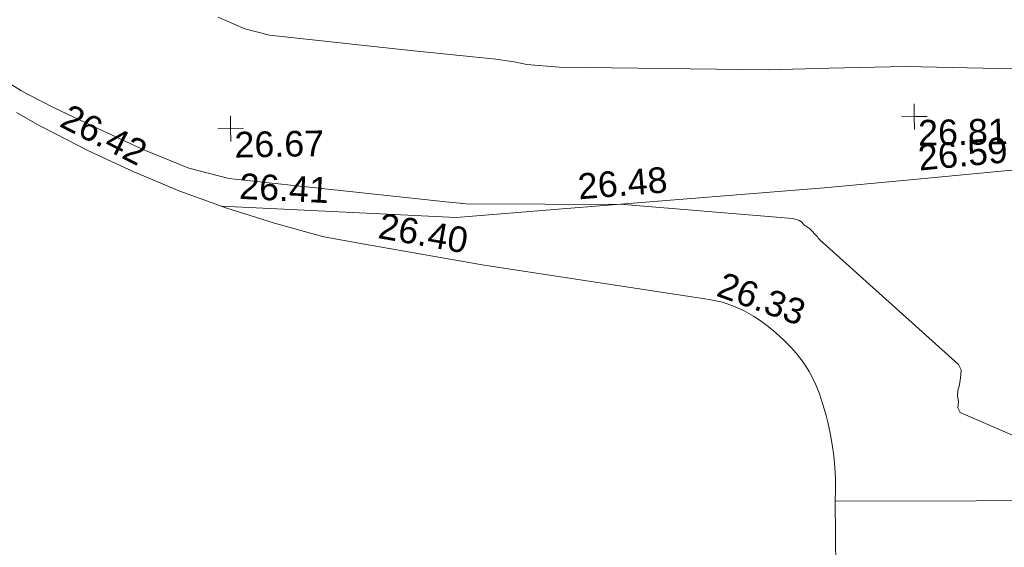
# Model space of a CAD drawing. Header units: millimetres. Extents: x -290717 to 520720, y -88450 to 287762.
# Tile 236 of 256: x 54517 to 68918, y 19462 to 27179. Entities that reach past the tile are written whole.
import ezdxf

# ---------------------------------------------------------------- set-up
doc = ezdxf.new("R2010")
doc.units = ezdxf.units.MM
doc.linetypes.add('IMPORT-UG_ELEC_STREET LIGHTING_QLB2 _2_', pattern=[2700, 1500, -300.0000000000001, 0, -250, 150, -300.0000000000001, 0, -200])
for name, color, linetype, lineweight, true_color in [('00_UAV_FOOTPATH', 7, 'Continuous', 9, 0xa50000), ('00_UAV_LEVEL_SPOT', 7, 'Continuous', 9, 0x666666), ('00_UAV_PARKING', 4, 'Continuous', 9, 0x00ffff), ('00_UAV_SLOPE_BOTTOM', 30, 'Continuous', 9, 0xff7f00), ('01_DTM_CONTOUR_MNR', 7, 'Continuous', 9, 0xa5a552), ('12333-PUM-2D-U-0001-C01 - Rev2_REVIT IMPORT_dwg', 7, 'Continuous', 9, 0x767676)]:
    doc.layers.add(name, color=color, linetype=linetype, lineweight=lineweight, true_color=true_color)
doc.styles.add('Swis721 Lt BT_2', font='swissl.ttf', dxfattribs={"height": 375})

# ---------------------------------------------------------------- blocks, each defined once
blk = doc.blocks.new('12333-PUM-2D-U-0001-C01 - Rev2_REVIT IMPORT_dwg_UAV-2077255-Site Location Plan Existing')
at = {"layer": '00_UAV_LEVEL_SPOT', "color": 254, "true_color": 0xcccccc, "flags": 128}
for points in [[(500.0000000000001, 0), (0, 0), (0, 500.0000000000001)], [(0, -500.0000000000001), (0, 0), (-500.0000000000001, 0)]]:
    blk.add_lwpolyline(points, dxfattribs=at)
blk = doc.blocks.new('12333-PUM-2D-U-0001-C01 - Rev2_REVIT IMPORT_dwg_MGS62954_T2_Galway_ITM_3d_Rev1-2077680-Site Location Plan Existing')
at = {"layer": '00_UAV_FOOTPATH', "color": 254, "true_color": 0xcccccc, "flags": 128}
blk.add_lwpolyline([(533968742.7295001, 725574397.8715), (533972870.7295001, 725574333.8715001), (533973741.1404691, 725574316.632156), (533977818.7295001, 725574235.8715001), (533978740.0307134, 725574224.9016193), (533983277.7295001, 725574170.8715001), (533983739.412688, 725574161.6144855), (533988737.6945366, 725574061.3960451), (533988813.7295001, 725574059.8715001), (533993736.9705148, 725573977.7916342), (533994989.4740002, 725573956.91), (533998735.8376026, 725573878.7221273)], dxfattribs=at)
at = {"layer": '00_UAV_PARKING', "color": 254, "true_color": 0xcccccc, "flags": 128}
blk.add_lwpolyline([(533956870.3621805, 725580288.5887434), (533957203.0264312, 725580094.7403648), (533957269.7295001, 725580055.8715), (533957913.4620402, 725579709.6751535), (533958571.1271158, 725579390.7392007), (533959241.570959, 725579099.623164), (533959923.6173835, 725578836.8377596), (533960616.0698476, 725578602.8440027), (533961317.713555, 725578398.0523977), (533961340.7295001, 725578391.8715001), (533961844.4673887, 725578293.4126586), (533963673.7295001, 725577935.8715001), (533966765.2555081, 725577412.7096765), (533966956.1989151, 725577380.3973815), (533967149.9996454, 725577333.8838506), (533967323.8916879, 725577268.6255348), (533967464.4799898, 725577202.8373069), (533967565.8893459, 725577144.1568642), (533967596.7295001, 725577124.8715001), (533967694.2023908, 725577056.9013959), (533967788.743489, 725576984.9091722), (533967880.186937, 725576909.0211276), (533967968.3723119, 725576829.3703957), (533968053.144907, 725576746.0967104), (533968134.3560022, 725576659.3461627), (533968211.8631254, 725576569.2709422), (533968285.5303029, 725576476.0290717), (533968331.404881, 725576408.0631341), (533968398.3399636, 725576297.692749), (533968484.1239061, 725576127.4305108), (533968541.0372626, 725575971.4694328), (533968591.3697243, 725575813.2618752), (533968635.0329911, 725575653.085388), (533968658.7295001, 725575552.8715001), (533968691.4296636, 725575390.1026846), (533968717.2850931, 725575226.1073046), (533968736.2504292, 725575061.1730632), (533968748.2924003, 725574895.5893114), (533968753.3898807, 725574729.646539), (533968751.5339277, 725574563.6358666), (533968742.7295001, 725574397.8715), (533968735.0546699, 725573401.5320109)], dxfattribs=at)
at = {"layer": '00_UAV_SLOPE_BOTTOM', "color": 254, "true_color": 0xcccccc, "flags": 128}
blk.add_lwpolyline([(533959844.1079406, 725578867.4719223), (533963275.7295001, 725578640.8715001), (533964833.0893191, 725578739.1641194), (533968662.7295, 725578980.8715001), (533969820.7638822, 725579069.9886649), (533974803.6410383, 725579453.4486823), (533975770.7295001, 725579527.8715), (533979799.8845524, 725579562.2157681), (533982809.7295, 725579587.8715001), (533984797.9485164, 725579519.1099508), (533988910.7295001, 725579376.8715), (533989793.3110673, 725579333.1514589), (533994785.945345, 725579085.8336084), (533995491.7295001, 725579050.8715001), (533997895.7295, 725578602.8715003), (533998598.7295001, 725578301.8715003)], dxfattribs=at)
at = {"layer": '01_DTM_CONTOUR_MNR', "color": 254, "true_color": 0xcccccc, "flags": 128}
for points in [[(533972153.3576135, 725580646.644194), (533969885.2164492, 725580736.9141537), (533968767.78523, 725580732.5079975), (533967884.4602029, 725580723.0061098), (533964821.6117651, 725580811.8589281), (533964349.9081345, 725580861.0751144), (533964163.3022604, 725580902.335381), (533963894.0108015, 725580948.1427935), (533962604.9723628, 725581101.6277311), (533960590.6107314, 725581355.0728165), (533960231.2799183, 725581454.8126329), (533959846.404052, 725581632.1044861)], [(533972801.167888, 725574656.9525323), (533970593.8095239, 725575661.5734991), (533970564.0471377, 725575732.2775358), (533970575.0000001, 725575825.0000002), (533970562.822978, 725575905.7774512), (533970567.7694611, 725575990.254491), (533970587.6869149, 725576045.7042017), (533970603.5577549, 725576129.8620394), (533970617.2000955, 725576210.2930701), (533970620.9055061, 725576287.1804043), (533970585.7784044, 725576365.0852131), (533968586.6701772, 725578224.1387489), (533968565.7527383, 725578246.0137497), (533968554.2857143, 725578265.7142856), (533968531.5637391, 725578292.152469), (533968508.5396959, 725578317.0039517), (533968485.8677062, 725578343.4180081), (533968463.0306841, 725578366.2550302), (533968437.1014955, 725578388.4616611), (533968411.5088594, 725578408.7559987), (533968382.908542, 725578431.5303096), (533968356.4545456, 725578447.3636364), (533968327.2361196, 725578486.400244), (533968292.881971, 725578511.5135603), (533968246.0568537, 725578527.6780187), (533968192.4844557, 725578539.98537), (533965730, 725578790.0000001), (533963419.7747498, 725578836.9179565), (533963377.6811605, 725578842.7811433), (533963360.1820832, 725578845.3643152), (533963336.2308415, 725578851.3787105), (533963218.750259, 725578863.3598343), (533959960.790191, 725579269.9042485), (533959379.2957515, 725579430.9008777), (533958746.9744792, 725579700.8696442), (533958670.8900384, 725579737.7103106), (533958050.5065628, 725580038.4491013), (533957434.398284, 725580342.456112), (533957048.6469597, 725580548.4566959), (533956951.9101431, 725580604.9967247), (533956367.1866, 725580976.5765134)]]:
    blk.add_lwpolyline(points, dxfattribs=at)
at = {"xscale": 0.375, "yscale": 0.375, "zscale": 0.375}
for p in [(533960000.0000001, 725580000.0000001), (533970000, 725580000.0000001)]:
    blk.add_blockref('12333-PUM-2D-U-0001-C01 - Rev2_REVIT IMPORT_dwg_UAV-2077255-Site Location Plan Existing', p, dxfattribs=at)
at = {"layer": '00_UAV_LEVEL_SPOT', "char_height": 375, "width": 1495.902363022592, "attachment_point": 1, "line_spacing_factor": 1.005061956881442, "style": 'Swis721 Lt BT_2'}
for s, insert in [('26.67', (533960051.8765643, 725579949.1441547)), ('26.81', (533970051.8765643, 725579949.1441547))]:
    blk.add_mtext(s, dxfattribs=dict(at, insert=insert))
at = {"layer": '00_UAV_PARKING', "color": 251, "true_color": 0x666666, "char_height": 375, "width": 1495.902363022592, "attachment_point": 1, "line_spacing_factor": 1.005061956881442, "style": 'Swis721 Lt BT_2'}
for s, insert, rotation in [('26.42', (533957656.0468348, 725580414.935428), 332.0380807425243), ('26.40', (533962184.8228258, 725578731.4886124), 348.94059611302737), ('26.33', (533967175.2739301, 725577786.3903669), 339.1306617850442)]:
    blk.add_mtext(s, dxfattribs=dict(at, insert=insert, rotation=rotation))
at = {"layer": '00_UAV_SLOPE_BOTTOM', "color": 251, "true_color": 0x666666, "char_height": 375, "width": 1495.902363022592, "attachment_point": 1, "line_spacing_factor": 1.005061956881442, "style": 'Swis721 Lt BT_2'}
for s, insert, rotation in [('26.59', (533970032.0285712, 725579582.9405105), 4.40055458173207), ('26.41', (533960126.1951274, 725579345.1529703), 356.22206986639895), ('26.48', (533965051.3985645, 725579249.1576859), 3.6114274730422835)]:
    blk.add_mtext(s, dxfattribs=dict(at, insert=insert, rotation=rotation))
blk = doc.blocks.new('12333-PUM-2D-U-0001-C01 - Rev2_REVIT IMPORT_dwg-1620468-Site Location Plan Existing')
blk.add_blockref('12333-PUM-2D-U-0001-C01 - Rev2_REVIT IMPORT_dwg_MGS62954_T2_Galway_ITM_3d_Rev1-2077680-Site Location Plan Existing', (-533641079.6498471, -725615854.3561786))

msp = doc.modelspace()

# ---------------------------------------------------------------- block references
at = {"layer": '12333-PUM-2D-U-0001-C01 - Rev2_REVIT IMPORT_dwg', "color": 254, "linetype": 'IMPORT-UG_ELEC_STREET LIGHTING_QLB2 _2_', "true_color": 0xffd4d4, "rotation": 0.9999999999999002}
msp.add_blockref('12333-PUM-2D-U-0001-C01 - Rev2_REVIT IMPORT_dwg-1620468-Site Location Plan Existing', (-261895.0770586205, 55869.5817132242), dxfattribs=at)

doc.saveas('drawing.dxf')
